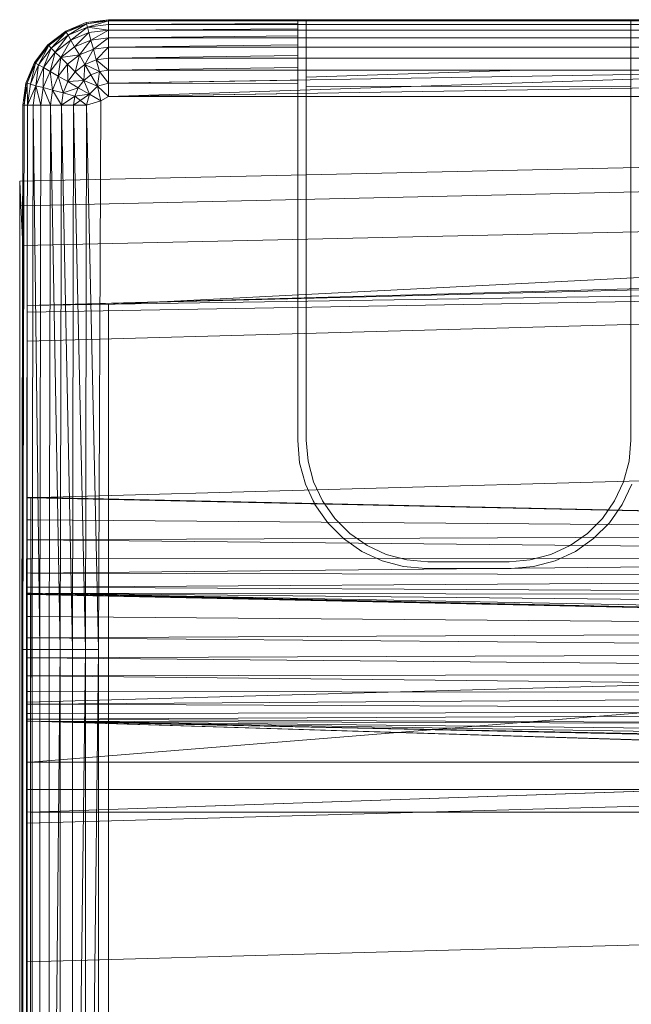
# Model space of a CAD drawing. Header units: metres. Extents: x 397.7 to 427.5, y 12.7 to 28.4.
# Tile 49 of 85: x 407.553 to 407.658, y 26.345 to 26.514. Entities that reach past the tile are written whole.
import ezdxf

# ---------------------------------------------------------------- set-up
doc = ezdxf.new("R2010")
doc.units = ezdxf.units.M
doc.layers.add('A-DETL-____-MBND', color=7, linetype='Continuous', lineweight=18)

# ---------------------------------------------------------------- blocks, each defined once
blk = doc.blocks.new('Family - Inodor P4-153813-07_PCI_P4')
at = {"layer": 'A-DETL-____-MBND', "color": 253, "true_color": 0xaaaaaa}
for p, q in [((0.00789, 0.40094), (0.01142, 0.40241)), ((0.00789, 0.40094), (0.01142, 0.40241)), ((0.00789, 0.40094), (0.01142, 0.40241)), ((0.00789, 0.40094), (0.01142, 0.40241)), ((0.01147, 0.40221), (0.00789, 0.40094)), ((0.00789, 0.40094), (0.01147, 0.40221)), ((0.01147, 0.40221), (0.00799, 0.40077)), ((0.00799, 0.40077), (0.01147, 0.40221)), ((0.00799, 0.40077), (0.01147, 0.40221)), ((0.00829, 0.40025), (0.01147, 0.40221)), ((0.00829, 0.40025), (0.01147, 0.40221)), ((0.01142, 0.40241), (0.01521, 0.40291)), ((0.01142, 0.40241), (0.01521, 0.40291)), ((0.01142, 0.40241), (0.01521, 0.40291)), ((0.01142, 0.40241), (0.01521, 0.40291)), ((0.01147, 0.40221), (0.01142, 0.40241)), ((0.01147, 0.40221), (0.01142, 0.40241)), ((0.01147, 0.40221), (0.01142, 0.40241)), ((0.01147, 0.40221), (0.01521, 0.40291)), ((0.01147, 0.40221), (0.01521, 0.40291)), ((0.01521, 0.40271), (0.01147, 0.40221)), ((0.01521, 0.40271), (0.01147, 0.40221)), ((0.01147, 0.40221), (0.01521, 0.40271)), ((0.01163, 0.40164), (0.01147, 0.40221)), ((0.01163, 0.40164), (0.01147, 0.40221)), ((0.01163, 0.40164), (0.01147, 0.40221)), ((0.01163, 0.40164), (0.01521, 0.40271)), ((0.01163, 0.40164), (0.01521, 0.40271)), ((0.01521, 0.40211), (0.01163, 0.40164)), ((0.01521, 0.40211), (0.01163, 0.40164)), ((0.01163, 0.40164), (0.01521, 0.40211)), ((0.01521, 0.40271), (0.01521, 0.40291)), ((0.01521, 0.40291), (0.15024, 0.40291)), ((0.01521, 0.40291), (0.15024, 0.40291)), ((0.01521, 0.40291), (0.15024, 0.40291)), ((0.15024, 0.40291), (0.01521, 0.40291)), ((0.01521, 0.40291), (0.01521, 0.40271)), ((0.01521, 0.40271), (0.01521, 0.40291)), ((0.01521, 0.40271), (0.04768, 0.40275)), ((0.01521, 0.40271), (0.04768, 0.40275)), ((0.15024, 0.40271), (0.01521, 0.40271)), ((0.01521, 0.40211), (0.01521, 0.40271)), ((0.04768, 0.40271), (0.01521, 0.40271)), ((0.01521, 0.40211), (0.01521, 0.40271)), ((0.01521, 0.40271), (0.04768, 0.40271)), ((0.01521, 0.40211), (0.01521, 0.40271)), ((0.01521, 0.40211), (0.04768, 0.40225)), ((0.01521, 0.40211), (0.04768, 0.40225)), ((0.15024, 0.40211), (0.01521, 0.40211)), ((0.01521, 0.40114), (0.01521, 0.40211)), ((0.04768, 0.40211), (0.01521, 0.40211)), ((0.01521, 0.40114), (0.01521, 0.40211)), ((0.01521, 0.40211), (0.04768, 0.40211)), ((0.01521, 0.40114), (0.01521, 0.40211)), ((0.10628, 0.4029), (0.04768, 0.4029)), ((0.04768, 0.4029), (0.04768, 0.40275)), ((0.04768, 0.40271), (0.04768, 0.40275)), ((0.04768, 0.40225), (0.04768, 0.40271)), ((0.04768, 0.40211), (0.04768, 0.40225)), ((0.04768, 0.40137), (0.04768, 0.40211)), ((0.04914, 0.40281), (0.04914, 0.33079)), ((0.04914, 0.40271), (0.04914, 0.40281)), ((0.04914, 0.40281), (0.10482, 0.40281)), ((0.04914, 0.40211), (0.04914, 0.40271)), ((0.10482, 0.40271), (0.04914, 0.40271)), ((0.04914, 0.40114), (0.04914, 0.40211)), ((0.10482, 0.40211), (0.04914, 0.40211)), ((0.10482, 0.33079), (0.10482, 0.40281)), ((0.10482, 0.40281), (0.10482, 0.40271)), ((0.10482, 0.40271), (0.10482, 0.40211)), ((0.10482, 0.40211), (0.10482, 0.40114)), ((0.00485, 0.39862), (0.00789, 0.40094)), ((0.00485, 0.39862), (0.00789, 0.40094)), ((0.00485, 0.39862), (0.00789, 0.40094)), ((0.00485, 0.39862), (0.00789, 0.40094)), ((0.00799, 0.40077), (0.00485, 0.39862)), ((0.00485, 0.39862), (0.00799, 0.40077)), ((0.00799, 0.40077), (0.005, 0.39847)), ((0.005, 0.39847), (0.00799, 0.40077)), ((0.005, 0.39847), (0.00799, 0.40077)), ((0.00542, 0.39805), (0.00799, 0.40077)), ((0.00542, 0.39805), (0.00799, 0.40077)), ((0.00799, 0.40077), (0.00789, 0.40094)), ((0.00799, 0.40077), (0.00789, 0.40094)), ((0.00799, 0.40077), (0.00789, 0.40094)), ((0.00829, 0.40025), (0.00799, 0.40077)), ((0.00829, 0.40025), (0.00799, 0.40077)), ((0.00829, 0.40025), (0.00799, 0.40077)), ((0.01163, 0.40164), (0.00829, 0.40025)), ((0.01163, 0.40164), (0.00829, 0.40025)), ((0.00829, 0.40025), (0.01163, 0.40164)), ((0.00877, 0.39941), (0.01163, 0.40164)), ((0.00877, 0.39941), (0.01163, 0.40164)), ((0.01188, 0.4007), (0.00877, 0.39941)), ((0.01188, 0.4007), (0.00877, 0.39941)), ((0.00877, 0.39941), (0.01188, 0.4007)), ((0.00943, 0.39827), (0.01188, 0.4007)), ((0.00943, 0.39827), (0.01188, 0.4007)), ((0.01188, 0.4007), (0.01163, 0.40164)), ((0.01521, 0.40114), (0.01163, 0.40164)), ((0.01521, 0.40114), (0.01163, 0.40164)), ((0.01188, 0.4007), (0.01163, 0.40164)), ((0.01188, 0.4007), (0.01163, 0.40164)), ((0.01521, 0.40114), (0.01188, 0.4007)), ((0.01521, 0.40114), (0.01188, 0.4007)), ((0.01188, 0.4007), (0.01521, 0.40114)), ((0.01222, 0.39942), (0.01188, 0.4007)), ((0.01222, 0.39942), (0.01188, 0.4007)), ((0.01222, 0.39942), (0.01188, 0.4007)), ((0.01222, 0.39942), (0.01521, 0.40114)), ((0.01222, 0.39942), (0.01521, 0.40114)), ((0.01521, 0.40114), (0.04768, 0.40137)), ((0.01521, 0.40114), (0.04768, 0.40137)), ((0.15024, 0.40114), (0.01521, 0.40114)), ((0.01521, 0.39982), (0.01521, 0.40114)), ((0.04768, 0.40114), (0.01521, 0.40114)), ((0.01521, 0.39982), (0.01521, 0.40114)), ((0.01521, 0.40114), (0.04768, 0.40114)), ((0.01521, 0.39982), (0.01521, 0.40114)), ((0.04768, 0.40114), (0.04768, 0.40137)), ((0.04768, 0.40013), (0.04768, 0.40114)), ((0.04914, 0.39982), (0.04914, 0.40114)), ((0.10482, 0.40114), (0.04914, 0.40114)), ((0.10482, 0.40114), (0.10482, 0.39982)), ((0.00253, 0.39558), (0.00485, 0.39862)), ((0.00253, 0.39558), (0.00485, 0.39862)), ((0.00253, 0.39558), (0.00485, 0.39862)), ((0.00253, 0.39558), (0.00485, 0.39862)), ((0.0027, 0.39548), (0.00485, 0.39862)), ((0.0027, 0.39548), (0.00485, 0.39862)), ((0.005, 0.39847), (0.00485, 0.39862)), ((0.005, 0.39847), (0.00485, 0.39862)), ((0.005, 0.39847), (0.00485, 0.39862)), ((0.00829, 0.40025), (0.00542, 0.39805)), ((0.00829, 0.40025), (0.00542, 0.39805)), ((0.00542, 0.39805), (0.00829, 0.40025)), ((0.00611, 0.39736), (0.00829, 0.40025)), ((0.00611, 0.39736), (0.00829, 0.40025)), ((0.00877, 0.39941), (0.00611, 0.39736)), ((0.00877, 0.39941), (0.00611, 0.39736)), ((0.00611, 0.39736), (0.00877, 0.39941)), ((0.00704, 0.39643), (0.00877, 0.39941)), ((0.00704, 0.39643), (0.00877, 0.39941)), ((0.00877, 0.39941), (0.00829, 0.40025)), ((0.00877, 0.39941), (0.00829, 0.40025)), ((0.00877, 0.39941), (0.00829, 0.40025)), ((0.00943, 0.39827), (0.00877, 0.39941)), ((0.00943, 0.39827), (0.00877, 0.39941)), ((0.00943, 0.39827), (0.00877, 0.39941)), ((0.01222, 0.39942), (0.00943, 0.39827)), ((0.01222, 0.39942), (0.00943, 0.39827)), ((0.00943, 0.39827), (0.01222, 0.39942)), ((0.01025, 0.39686), (0.01222, 0.39942)), ((0.01025, 0.39686), (0.01222, 0.39942)), ((0.01521, 0.39982), (0.01222, 0.39942)), ((0.01521, 0.39982), (0.01222, 0.39942)), ((0.01222, 0.39942), (0.01521, 0.39982)), ((0.01264, 0.39785), (0.01222, 0.39942)), ((0.01264, 0.39785), (0.01222, 0.39942)), ((0.01264, 0.39785), (0.01222, 0.39942)), ((0.01264, 0.39785), (0.01521, 0.39982)), ((0.01264, 0.39785), (0.01521, 0.39982)), ((0.01521, 0.39982), (0.04768, 0.40013)), ((0.01521, 0.39982), (0.04768, 0.40013)), ((0.15024, 0.39982), (0.01521, 0.39982)), ((0.01521, 0.39819), (0.01521, 0.39982)), ((0.04768, 0.39982), (0.01521, 0.39982)), ((0.01521, 0.39819), (0.01521, 0.39982)), ((0.01521, 0.39982), (0.04768, 0.39982)), ((0.01521, 0.39819), (0.01521, 0.39982)), ((0.04768, 0.39982), (0.04768, 0.40013)), ((0.04768, 0.39858), (0.04768, 0.39982)), ((0.04914, 0.39819), (0.04914, 0.39982)), ((0.10482, 0.39982), (0.04914, 0.39982)), ((0.10482, 0.39982), (0.10482, 0.39819)), ((0.005, 0.39847), (0.0027, 0.39548)), ((0.005, 0.39847), (0.0027, 0.39548)), ((0.0027, 0.39548), (0.005, 0.39847)), ((0.00322, 0.39518), (0.005, 0.39847)), ((0.00322, 0.39518), (0.005, 0.39847)), ((0.00542, 0.39805), (0.00322, 0.39518)), ((0.00542, 0.39805), (0.00322, 0.39518)), ((0.00322, 0.39518), (0.00542, 0.39805)), ((0.00406, 0.3947), (0.00542, 0.39805)), ((0.00406, 0.3947), (0.00542, 0.39805)), ((0.00611, 0.39736), (0.00406, 0.3947)), ((0.00611, 0.39736), (0.00406, 0.3947)), ((0.00406, 0.3947), (0.00611, 0.39736)), ((0.00542, 0.39805), (0.005, 0.39847)), ((0.00542, 0.39805), (0.005, 0.39847)), ((0.00542, 0.39805), (0.005, 0.39847)), ((0.0052, 0.39404), (0.00611, 0.39736)), ((0.0052, 0.39404), (0.00611, 0.39736)), ((0.00611, 0.39736), (0.00542, 0.39805)), ((0.00611, 0.39736), (0.00542, 0.39805)), ((0.00611, 0.39736), (0.00542, 0.39805)), ((0.00704, 0.39643), (0.00611, 0.39736)), ((0.00704, 0.39643), (0.00611, 0.39736)), ((0.00704, 0.39643), (0.00611, 0.39736)), ((0.00943, 0.39827), (0.00704, 0.39643)), ((0.00943, 0.39827), (0.00704, 0.39643)), ((0.00704, 0.39643), (0.00943, 0.39827)), ((0.01025, 0.39686), (0.00943, 0.39827)), ((0.01025, 0.39686), (0.00943, 0.39827)), ((0.01025, 0.39686), (0.00943, 0.39827)), ((0.01264, 0.39785), (0.01025, 0.39686)), ((0.01264, 0.39785), (0.01025, 0.39686)), ((0.01025, 0.39686), (0.01264, 0.39785)), ((0.01119, 0.39523), (0.01264, 0.39785)), ((0.01119, 0.39523), (0.01264, 0.39785)), ((0.01521, 0.39819), (0.01264, 0.39785)), ((0.01521, 0.39819), (0.01264, 0.39785)), ((0.01264, 0.39785), (0.01521, 0.39819)), ((0.01313, 0.39603), (0.01264, 0.39785)), ((0.01313, 0.39603), (0.01264, 0.39785)), ((0.01313, 0.39603), (0.01264, 0.39785)), ((0.01313, 0.39603), (0.01521, 0.39819)), ((0.01313, 0.39603), (0.01521, 0.39819)), ((0.01521, 0.39819), (0.04768, 0.39858)), ((0.01521, 0.39819), (0.04768, 0.39858)), ((0.15024, 0.39819), (0.01521, 0.39819)), ((0.01521, 0.39631), (0.01521, 0.39819)), ((0.04768, 0.39819), (0.01521, 0.39819)), ((0.01521, 0.39631), (0.01521, 0.39819)), ((0.01521, 0.39819), (0.04768, 0.39819)), ((0.01521, 0.39631), (0.01521, 0.39819)), ((0.04768, 0.39819), (0.04768, 0.39858)), ((0.04768, 0.39676), (0.04768, 0.39819)), ((0.04914, 0.39631), (0.04914, 0.39819)), ((0.10482, 0.39819), (0.04914, 0.39819)), ((0.10482, 0.39819), (0.10482, 0.39631)), ((0.00106, 0.39205), (0.00253, 0.39558)), ((0.00106, 0.39205), (0.00253, 0.39558)), ((0.00106, 0.39205), (0.00253, 0.39558)), ((0.00106, 0.39205), (0.00253, 0.39558)), ((0.00126, 0.392), (0.00253, 0.39558)), ((0.00126, 0.392), (0.00253, 0.39558)), ((0.0027, 0.39548), (0.00126, 0.392)), ((0.0027, 0.39548), (0.00126, 0.392)), ((0.00126, 0.392), (0.0027, 0.39548)), ((0.00183, 0.39184), (0.0027, 0.39548)), ((0.00183, 0.39184), (0.0027, 0.39548)), ((0.0027, 0.39548), (0.00253, 0.39558)), ((0.0027, 0.39548), (0.00253, 0.39558)), ((0.0027, 0.39548), (0.00253, 0.39558)), ((0.00322, 0.39518), (0.0027, 0.39548)), ((0.00322, 0.39518), (0.0027, 0.39548)), ((0.00322, 0.39518), (0.0027, 0.39548)), ((0.00704, 0.39643), (0.0052, 0.39404)), ((0.00704, 0.39643), (0.0052, 0.39404)), ((0.0052, 0.39404), (0.00704, 0.39643)), ((0.00661, 0.39322), (0.00704, 0.39643)), ((0.00661, 0.39322), (0.00704, 0.39643)), ((0.00819, 0.39528), (0.00661, 0.39322)), ((0.00819, 0.39528), (0.00661, 0.39322)), ((0.00661, 0.39322), (0.00819, 0.39528)), ((0.01025, 0.39686), (0.00704, 0.39643)), ((0.00704, 0.39643), (0.01025, 0.39686)), ((0.00819, 0.39528), (0.00704, 0.39643)), ((0.00819, 0.39528), (0.00704, 0.39643)), ((0.00819, 0.39528), (0.00704, 0.39643)), ((0.01025, 0.39686), (0.00819, 0.39528)), ((0.00819, 0.39528), (0.01025, 0.39686)), ((0.00819, 0.39528), (0.01025, 0.39686)), ((0.00952, 0.39395), (0.00819, 0.39528)), ((0.00952, 0.39395), (0.00819, 0.39528)), ((0.00952, 0.39395), (0.00819, 0.39528)), ((0.00824, 0.39228), (0.00819, 0.39528)), ((0.00824, 0.39228), (0.00819, 0.39528)), ((0.00952, 0.39395), (0.01025, 0.39686)), ((0.00952, 0.39395), (0.01025, 0.39686)), ((0.01119, 0.39523), (0.01025, 0.39686)), ((0.01119, 0.39523), (0.01025, 0.39686)), ((0.01119, 0.39523), (0.01025, 0.39686)), ((0.01313, 0.39603), (0.01119, 0.39523)), ((0.01313, 0.39603), (0.01119, 0.39523)), ((0.01119, 0.39523), (0.01313, 0.39603)), ((0.01521, 0.39631), (0.01313, 0.39603)), ((0.01521, 0.39631), (0.01313, 0.39603)), ((0.01313, 0.39603), (0.01521, 0.39631)), ((0.01313, 0.39603), (0.01367, 0.39402)), ((0.01521, 0.39423), (0.01313, 0.39603)), ((0.01367, 0.39402), (0.01313, 0.39603)), ((0.01521, 0.39423), (0.01313, 0.39603)), ((0.01367, 0.39402), (0.01313, 0.39603)), ((0.01521, 0.39631), (0.04768, 0.39676)), ((0.01521, 0.39631), (0.04768, 0.39676)), ((0.15024, 0.39631), (0.01521, 0.39631)), ((0.01521, 0.39423), (0.01521, 0.39631)), ((0.04768, 0.39631), (0.01521, 0.39631)), ((0.01521, 0.39423), (0.01521, 0.39631)), ((0.01521, 0.39631), (0.04768, 0.39631)), ((0.01521, 0.39423), (0.01521, 0.39631)), ((0.04768, 0.39631), (0.04768, 0.39676)), ((0.04768, 0.39473), (0.04768, 0.39631)), ((0.04914, 0.39423), (0.04914, 0.39631)), ((0.10482, 0.39631), (0.04914, 0.39631)), ((0.10482, 0.39631), (0.10482, 0.39424)), ((0.00322, 0.39518), (0.00183, 0.39184)), ((0.00322, 0.39518), (0.00183, 0.39184)), ((0.00183, 0.39184), (0.00322, 0.39518)), ((0.00277, 0.39159), (0.00322, 0.39518)), ((0.00277, 0.39159), (0.00322, 0.39518)), ((0.00406, 0.3947), (0.00277, 0.39159)), ((0.00406, 0.3947), (0.00277, 0.39159)), ((0.00277, 0.39159), (0.00406, 0.3947)), ((0.00406, 0.3947), (0.00322, 0.39518)), ((0.00406, 0.3947), (0.00322, 0.39518)), ((0.00406, 0.3947), (0.00322, 0.39518)), ((0.00405, 0.39125), (0.00406, 0.3947)), ((0.00405, 0.39125), (0.00406, 0.3947)), ((0.0052, 0.39404), (0.00405, 0.39125)), ((0.0052, 0.39404), (0.00405, 0.39125)), ((0.00405, 0.39125), (0.0052, 0.39404)), ((0.0052, 0.39404), (0.00406, 0.3947)), ((0.0052, 0.39404), (0.00406, 0.3947)), ((0.0052, 0.39404), (0.00406, 0.3947)), ((0.00661, 0.39322), (0.0052, 0.39404)), ((0.00661, 0.39322), (0.0052, 0.39404)), ((0.00661, 0.39322), (0.0052, 0.39404)), ((0.00562, 0.39083), (0.0052, 0.39404)), ((0.00562, 0.39083), (0.0052, 0.39404)), ((0.00952, 0.39395), (0.00824, 0.39228)), ((0.00952, 0.39395), (0.00824, 0.39228)), ((0.00824, 0.39228), (0.00952, 0.39395)), ((0.01119, 0.39523), (0.00952, 0.39395)), ((0.01119, 0.39523), (0.00952, 0.39395)), ((0.00952, 0.39395), (0.01119, 0.39523)), ((0.01099, 0.39248), (0.00952, 0.39395)), ((0.01099, 0.39248), (0.00952, 0.39395)), ((0.01099, 0.39248), (0.00952, 0.39395)), ((0.01099, 0.39248), (0.01119, 0.39523)), ((0.01099, 0.39248), (0.01119, 0.39523)), ((0.01223, 0.39343), (0.01119, 0.39523)), ((0.01367, 0.39402), (0.01119, 0.39523)), ((0.01367, 0.39402), (0.01119, 0.39523)), ((0.01223, 0.39343), (0.01119, 0.39523)), ((0.01223, 0.39343), (0.01119, 0.39523)), ((0.01367, 0.39402), (0.01223, 0.39343)), ((0.01367, 0.39402), (0.01223, 0.39343)), ((0.01223, 0.39343), (0.01367, 0.39402)), ((0.01367, 0.39402), (0.01334, 0.39151)), ((0.01334, 0.39151), (0.01367, 0.39402)), ((0.01334, 0.39151), (0.01367, 0.39402)), ((0.01521, 0.39423), (0.01367, 0.39402)), ((0.01521, 0.39423), (0.01367, 0.39402)), ((0.01367, 0.39402), (0.01521, 0.39423)), ((0.01521, 0.39201), (0.01367, 0.39402)), ((0.01521, 0.39201), (0.01367, 0.39402)), ((0.01521, 0.39201), (0.01367, 0.39402)), ((0.01521, 0.39423), (0.04768, 0.39473)), ((0.01521, 0.39423), (0.04768, 0.39473)), ((0.15024, 0.39423), (0.01521, 0.39423)), ((0.01521, 0.39201), (0.01521, 0.39423)), ((0.15024, 0.39423), (0.01521, 0.39201)), ((0.15024, 0.39423), (0.01521, 0.38973)), ((0.04768, 0.39423), (0.01521, 0.39423)), ((0.01521, 0.39201), (0.01521, 0.39423)), ((0.01521, 0.39423), (0.04768, 0.39423)), ((0.01521, 0.39201), (0.01521, 0.39423)), ((0.04768, 0.39423), (0.04768, 0.39473)), ((0.04768, 0.39254), (0.04768, 0.39423)), ((0.04914, 0.39307), (0.04914, 0.39423)), ((0.08581, 0.39423), (0.04914, 0.39307)), ((0.08581, 0.39423), (0.04914, 0.39423)), ((0.10482, 0.39424), (0.08581, 0.39423)), ((0.10482, 0.39424), (0.10482, 0.39149)), ((0.00056, 0.38826), (0.00106, 0.39205)), ((0.00056, 0.38826), (0.00106, 0.39205)), ((0.00056, 0.38826), (0.00106, 0.39205)), ((0.00056, 0.38826), (0.00106, 0.39205)), ((0.00076, 0.38826), (0.00106, 0.39205)), ((0.00076, 0.38826), (0.00106, 0.39205)), ((0.00126, 0.392), (0.00076, 0.38826)), ((0.00126, 0.392), (0.00076, 0.38826)), ((0.00076, 0.38826), (0.00126, 0.392)), ((0.00126, 0.392), (0.00106, 0.39205)), ((0.00126, 0.392), (0.00106, 0.39205)), ((0.00126, 0.392), (0.00106, 0.39205)), ((0.00183, 0.39184), (0.00126, 0.392)), ((0.00183, 0.39184), (0.00126, 0.392)), ((0.00183, 0.39184), (0.00126, 0.392)), ((0.00136, 0.38826), (0.00126, 0.392)), ((0.00136, 0.38826), (0.00126, 0.392)), ((0.00661, 0.39322), (0.00562, 0.39083)), ((0.00661, 0.39322), (0.00562, 0.39083)), ((0.00562, 0.39083), (0.00661, 0.39322)), ((0.00824, 0.39228), (0.00661, 0.39322)), ((0.00824, 0.39228), (0.00661, 0.39322)), ((0.00824, 0.39228), (0.00661, 0.39322)), ((0.00744, 0.39034), (0.00661, 0.39322)), ((0.00744, 0.39034), (0.00661, 0.39322)), ((0.00824, 0.39228), (0.00744, 0.39034)), ((0.00824, 0.39228), (0.00744, 0.39034)), ((0.00744, 0.39034), (0.00824, 0.39228)), ((0.01099, 0.39248), (0.00824, 0.39228)), ((0.00824, 0.39228), (0.01099, 0.39248)), ((0.01004, 0.39124), (0.00824, 0.39228)), ((0.01004, 0.39124), (0.00824, 0.39228)), ((0.01004, 0.39124), (0.00824, 0.39228)), ((0.01099, 0.39248), (0.01004, 0.39124)), ((0.01004, 0.39124), (0.01099, 0.39248)), ((0.01004, 0.39124), (0.01099, 0.39248)), ((0.01223, 0.39343), (0.01099, 0.39248)), ((0.01223, 0.39343), (0.01099, 0.39248)), ((0.01099, 0.39248), (0.01223, 0.39343)), ((0.01334, 0.39151), (0.01099, 0.39248)), ((0.01196, 0.39013), (0.01099, 0.39248)), ((0.01334, 0.39151), (0.01099, 0.39248)), ((0.01196, 0.39013), (0.01099, 0.39248)), ((0.01334, 0.39151), (0.01099, 0.39248)), ((0.01196, 0.39013), (0.01099, 0.39248)), ((0.01334, 0.39151), (0.01223, 0.39343)), ((0.01334, 0.39151), (0.01223, 0.39343)), ((0.01334, 0.39151), (0.01223, 0.39343)), ((0.01521, 0.39201), (0.01334, 0.39151)), ((0.01521, 0.39201), (0.01334, 0.39151)), ((0.01334, 0.39151), (0.01521, 0.39201)), ((0.01521, 0.39201), (0.04768, 0.39254)), ((0.01521, 0.39201), (0.04768, 0.39254)), ((0.01521, 0.38973), (0.01521, 0.39201)), ((0.04768, 0.39198), (0.01521, 0.39201)), ((0.01521, 0.38973), (0.01521, 0.39201)), ((0.01521, 0.39201), (0.04768, 0.39198)), ((0.01521, 0.38973), (0.01521, 0.39201)), ((0.15121, 0.39188), (0.01521, 0.38973)), ((0.04768, 0.39198), (0.04768, 0.39254)), ((0.04768, 0.39024), (0.04768, 0.39198)), ((0.04914, 0.39144), (0.04914, 0.39307)), ((0.00183, 0.39184), (0.00136, 0.38826)), ((0.00183, 0.39184), (0.00136, 0.38826)), ((0.00136, 0.38826), (0.00183, 0.39184)), ((0.00277, 0.39159), (0.00136, 0.38826)), ((0.00136, 0.38826), (0.00277, 0.39159)), ((0.00277, 0.39159), (0.00183, 0.39184)), ((0.00277, 0.39159), (0.00183, 0.39184)), ((0.00277, 0.39159), (0.00183, 0.39184)), ((0.00277, 0.39159), (0.00233, 0.38826)), ((0.00233, 0.38826), (0.00277, 0.39159)), ((0.00233, 0.38826), (0.00277, 0.39159)), ((0.00405, 0.39125), (0.00277, 0.39159)), ((0.00405, 0.39125), (0.00277, 0.39159)), ((0.00405, 0.39125), (0.00277, 0.39159)), ((0.00365, 0.38826), (0.00277, 0.39159)), ((0.00365, 0.38826), (0.00277, 0.39159)), ((0.00405, 0.39125), (0.00365, 0.38826)), ((0.00405, 0.39125), (0.00365, 0.38826)), ((0.00365, 0.38826), (0.00405, 0.39125)), ((0.00562, 0.39083), (0.00405, 0.39125)), ((0.00562, 0.39083), (0.00405, 0.39125)), ((0.00562, 0.39083), (0.00405, 0.39125)), ((0.00528, 0.38826), (0.00405, 0.39125)), ((0.00528, 0.38826), (0.00405, 0.39125)), ((0.00562, 0.39083), (0.00528, 0.38826)), ((0.00562, 0.39083), (0.00528, 0.38826)), ((0.00528, 0.38826), (0.00562, 0.39083)), ((0.00744, 0.39034), (0.00562, 0.39083)), ((0.00744, 0.39034), (0.00562, 0.39083)), ((0.00744, 0.39034), (0.00562, 0.39083)), ((0.00716, 0.38826), (0.00562, 0.39083)), ((0.00716, 0.38826), (0.00562, 0.39083)), ((0.00744, 0.39034), (0.00716, 0.38826)), ((0.00744, 0.39034), (0.00716, 0.38826)), ((0.00716, 0.38826), (0.00744, 0.39034)), ((0.01004, 0.39124), (0.00744, 0.39034)), ((0.00744, 0.39034), (0.01004, 0.39124)), ((0.00945, 0.3898), (0.00744, 0.39034)), ((0.00945, 0.3898), (0.00744, 0.39034)), ((0.00945, 0.3898), (0.00744, 0.39034)), ((0.01004, 0.39124), (0.00945, 0.3898)), ((0.00945, 0.3898), (0.01004, 0.39124)), ((0.00945, 0.3898), (0.01004, 0.39124)), ((0.01196, 0.39013), (0.01004, 0.39124)), ((0.01196, 0.39013), (0.01004, 0.39124)), ((0.01196, 0.39013), (0.01004, 0.39124)), ((0.01334, 0.39151), (0.01196, 0.39013)), ((0.01334, 0.39151), (0.01196, 0.39013)), ((0.01196, 0.39013), (0.01334, 0.39151)), ((0.01521, 0.38973), (0.01334, 0.39151)), ((0.01334, 0.39151), (0.01394, 0.38899)), ((0.01521, 0.38973), (0.01334, 0.39151)), ((0.01394, 0.38899), (0.01334, 0.39151)), ((0.01521, 0.38973), (0.01334, 0.39151)), ((0.01394, 0.38899), (0.01334, 0.39151)), ((0.01521, 0.38973), (0.04768, 0.39024)), ((0.01521, 0.38973), (0.04768, 0.39024)), ((0.04768, 0.38973), (0.04768, 0.39024)), ((0.10482, 0.39149), (0.04914, 0.39144)), ((0.04914, 0.33079), (0.04914, 0.39144)), ((0.10482, 0.39149), (0.10482, 0.33079)), ((0.00945, 0.3898), (0.00716, 0.38826)), ((0.00716, 0.38826), (0.00945, 0.3898)), ((0.01196, 0.39013), (0.00924, 0.38826)), ((0.00945, 0.3898), (0.00924, 0.38826)), ((0.00924, 0.38826), (0.00945, 0.3898)), ((0.00924, 0.38826), (0.00945, 0.3898)), ((0.01196, 0.39013), (0.00945, 0.3898)), ((0.01196, 0.39013), (0.00945, 0.3898)), ((0.01196, 0.39013), (0.00945, 0.3898)), ((0.01146, 0.38826), (0.00945, 0.3898)), ((0.01196, 0.39013), (0.01146, 0.38826)), ((0.01394, 0.38899), (0.01146, 0.38826)), ((0.01394, 0.38899), (0.01146, 0.38826)), ((0.01394, 0.38899), (0.01196, 0.39013)), ((0.01394, 0.38899), (0.01196, 0.39013)), ((0.01354, 0.29485), (0.01394, 0.38899)), ((0.01394, 0.38899), (0.01354, 0.29485)), ((0.01394, 0.38899), (0.01354, 0.29485)), ((0.01521, 0.38973), (0.01394, 0.38899)), ((0.01521, 0.38973), (0.01394, 0.38899)), ((0.01394, 0.38899), (0.01521, 0.38973)), ((0.15024, 0.38973), (0.01521, 0.38973)), ((0.04768, 0.38973), (0.01521, 0.38973)), ((0.01521, 0.38973), (0.04768, 0.38973)), ((0.04768, 0.38917), (0.04768, 0.38973)), ((0.04768, 0.38917), (0.04768, 0.33073)), ((0.00036, 0.29485), (0.00056, 0.38826)), ((0.00036, 0.29485), (0.00056, 0.38826)), ((0.00076, 0.38826), (0.00056, 0.38826)), ((0.00076, 0.38826), (0.00056, 0.29485)), ((0.00056, 0.01465), (0.00056, 0.38826)), ((0.00056, 0.01465), (0.00056, 0.38826)), ((0.00076, 0.38826), (0.00056, 0.38826)), ((0.00076, 0.38826), (0.00056, 0.29485)), ((0.00076, 0.38826), (0.00056, 0.38826)), ((0.00056, 0.29485), (0.00056, 0.38826)), ((0.00056, 0.29485), (0.00056, 0.38826)), ((0.00076, 0.38826), (0.00056, 0.29485)), ((0.00136, 0.38826), (0.00076, 0.38826)), ((0.00136, 0.38826), (0.00076, 0.38826)), ((0.00136, 0.38826), (0.00076, 0.38826)), ((0.00136, 0.38826), (0.00116, 0.29485)), ((0.00136, 0.38826), (0.00116, 0.29485)), ((0.00136, 0.38826), (0.00116, 0.29485)), ((0.00233, 0.38826), (0.00136, 0.38826)), ((0.00233, 0.38826), (0.00136, 0.38826)), ((0.00233, 0.38826), (0.00136, 0.38826)), ((0.00233, 0.38826), (0.00213, 0.29485)), ((0.00233, 0.38826), (0.00213, 0.29485)), ((0.00213, 0.29485), (0.00233, 0.38826)), ((0.00365, 0.38826), (0.00233, 0.38826)), ((0.00365, 0.38826), (0.00233, 0.38826)), ((0.00365, 0.38826), (0.00233, 0.38826)), ((0.00345, 0.29485), (0.00233, 0.38826)), ((0.00345, 0.29485), (0.00233, 0.38826)), ((0.00365, 0.38826), (0.00345, 0.29485)), ((0.00365, 0.38826), (0.00345, 0.29485)), ((0.00365, 0.38826), (0.00345, 0.29485)), ((0.00528, 0.38826), (0.00365, 0.38826)), ((0.00528, 0.38826), (0.00365, 0.38826)), ((0.00528, 0.38826), (0.00365, 0.38826)), ((0.00528, 0.38826), (0.00508, 0.29485)), ((0.00528, 0.38826), (0.00508, 0.29485)), ((0.00508, 0.29485), (0.00528, 0.38826)), ((0.00716, 0.38826), (0.00528, 0.38826)), ((0.00716, 0.38826), (0.00528, 0.38826)), ((0.00716, 0.38826), (0.00528, 0.38826)), ((0.00696, 0.29485), (0.00528, 0.38826)), ((0.00696, 0.29485), (0.00528, 0.38826)), ((0.00716, 0.38826), (0.00696, 0.29485)), ((0.00716, 0.38826), (0.00696, 0.29485)), ((0.00696, 0.29485), (0.00716, 0.38826)), ((0.00924, 0.38826), (0.00716, 0.38826)), ((0.00924, 0.38826), (0.00716, 0.38826)), ((0.00924, 0.38826), (0.00716, 0.38826)), ((0.00904, 0.29485), (0.00716, 0.38826)), ((0.00904, 0.29485), (0.00716, 0.38826)), ((0.00924, 0.38826), (0.00904, 0.29485)), ((0.00924, 0.38826), (0.00904, 0.29485)), ((0.00904, 0.29485), (0.00924, 0.38826)), ((0.01146, 0.38826), (0.00924, 0.38826)), ((0.01146, 0.38826), (0.00924, 0.38826)), ((0.01126, 0.29485), (0.00924, 0.38826)), ((0.01126, 0.29485), (0.00924, 0.38826)), ((0.01146, 0.38826), (0.01126, 0.29485)), ((0.01146, 0.38826), (0.01126, 0.29485)), ((0.01126, 0.29485), (0.01146, 0.38826)), ((0.01354, 0.29485), (0.01146, 0.38826)), ((0.01354, 0.29485), (0.01146, 0.38826)), ((0.01354, 0.29485), (0.01146, 0.38826)), ((0.31954, 0.38234), (0, 0.37522)), ((0.31954, 0.38234), (0, 0.37522)), ((0.31971, 0.37812), (0.00022, 0.371)), ((0.31971, 0.37812), (0.00022, 0.371)), ((0, 0.37522), (0.00022, 0.371)), ((0.00022, 0.371), (0, 0.37522)), ((0, 0.37522), (0, 0.371)), ((0, 0.371), (0, 0.37522)), ((0, 0.371), (0, 0.36417)), ((0, 0.36417), (0, 0.371)), ((0.00022, 0.371), (0.00056, 0.36417)), ((0.00056, 0.36417), (0.00022, 0.371)), ((0.31998, 0.37128), (0.00056, 0.36417)), ((0.31998, 0.37128), (0.00056, 0.36417)), ((0.00127, 0.35389), (0.51095, 0.36797)), ((0.51095, 0.36678), (0.00127, 0.35389)), ((0, 0.36417), (0, 0.03582)), ((0, 0.03582), (0, 0.36417)), ((0.00056, 0.36417), (0.00056, 0.03582)), ((0.00056, 0.03582), (0.00056, 0.36417)), ((0.51095, 0.36184), (0.00127, 0.35389)), ((0.51095, 0.36184), (0.00127, 0.35271)), ((0.51095, 0.36184), (0.00127, 0.34776)), ((0.01521, 0.35403), (0.17966, 0.3624)), ((0.15161, 0.36098), (0.01521, 0.35403)), ((0.00127, 0.35271), (0.00127, 0.35389)), ((0.01521, 0.35403), (0.01521, 0.05064)), ((0.01521, 0.35403), (0.01521, 0.05064)), ((0.00127, 0.34776), (0.00127, 0.35271)), ((0.00127, 0.32087), (0.00127, 0.34776)), ((0.51095, 0.33495), (0.00127, 0.32087)), ((0.04768, 0.33073), (0.04801, 0.32692)), ((0.04914, 0.33079), (0.04946, 0.32716)), ((0.04946, 0.32716), (0.04914, 0.33079)), ((0.1045, 0.32716), (0.10482, 0.33079)), ((0.10482, 0.33079), (0.1045, 0.32716)), ((0.04801, 0.32692), (0.049, 0.32322)), ((0.04946, 0.32716), (0.0504, 0.32365)), ((0.0504, 0.32365), (0.04946, 0.32716)), ((0.10356, 0.32365), (0.1045, 0.32716)), ((0.1045, 0.32716), (0.10356, 0.32365)), ((0.049, 0.32322), (0.05033, 0.32038)), ((0.0504, 0.32365), (0.05194, 0.32035)), ((0.05194, 0.32035), (0.0504, 0.32365)), ((0.10202, 0.32035), (0.10356, 0.32365)), ((0.10356, 0.32365), (0.10202, 0.32035)), ((0.10334, 0.31974), (0.10496, 0.32322)), ((0.00127, 0.3209), (0.00127, 0.32102)), ((0.28182, 0.31489), (0.00127, 0.32102)), ((0.00192, 0.32088), (0.00127, 0.3209)), ((0.00127, 0.3209), (0.00192, 0.32088)), ((0.00127, 0.3209), (0.00127, 0.32089)), ((0.00192, 0.32088), (0.00127, 0.32089)), ((0.00127, 0.32089), (0.00192, 0.32088)), ((0.00127, 0.32089), (0.00127, 0.32088)), ((0.00192, 0.32088), (0.00127, 0.32088)), ((0.00192, 0.32088), (0.00127, 0.32088)), ((0.00127, 0.32088), (0.00127, 0.31714)), ((0.00127, 0.28584), (0.00127, 0.32087)), ((0.00192, 0.32088), (0.28182, 0.31489)), ((0.00192, 0.32088), (0.00192, 0.31713)), ((0.28182, 0.31489), (0.00192, 0.32088)), ((0.00192, 0.31713), (0.00192, 0.32088)), ((0.05033, 0.32038), (0.05048, 0.32006)), ((0.05048, 0.32006), (0.05062, 0.31974)), ((0.05062, 0.31974), (0.05282, 0.31661)), ((0.05194, 0.32035), (0.05403, 0.31737)), ((0.05403, 0.31737), (0.05194, 0.32035)), ((0.09993, 0.31737), (0.10202, 0.32035)), ((0.10202, 0.32035), (0.09993, 0.31737)), ((0.10114, 0.31661), (0.10334, 0.31974)), ((0.00192, 0.31713), (0.00127, 0.31714)), ((0.00127, 0.31714), (0.00192, 0.31713)), ((0.00127, 0.31714), (0.00127, 0.31713)), ((0.00192, 0.31713), (0.00127, 0.31713)), ((0.00127, 0.31713), (0.00192, 0.31713)), ((0.00127, 0.31713), (0.00127, 0.31712)), ((0.00192, 0.31713), (0.00127, 0.31712)), ((0.00192, 0.31713), (0.00127, 0.31712)), ((0.00127, 0.31712), (0.00127, 0.31371)), ((0.28182, 0.31489), (0.00192, 0.31713)), ((0.28182, 0.31489), (0.00192, 0.31713)), ((0.00192, 0.31371), (0.00192, 0.31713)), ((0.00192, 0.31713), (0.00192, 0.31371)), ((0.05282, 0.31661), (0.05553, 0.3139)), ((0.05403, 0.31737), (0.0566, 0.31479)), ((0.0566, 0.31479), (0.05403, 0.31737)), ((0.09736, 0.31479), (0.09993, 0.31737)), ((0.09993, 0.31737), (0.09736, 0.31479)), ((0.09843, 0.3139), (0.10114, 0.31661)), ((0.28182, 0.31489), (0.00192, 0.31371)), ((0.00192, 0.31371), (0.28182, 0.31489)), ((0.0566, 0.31479), (0.05958, 0.31271)), ((0.05958, 0.31271), (0.0566, 0.31479)), ((0.09438, 0.31271), (0.09736, 0.31479)), ((0.09736, 0.31479), (0.09438, 0.31271)), ((0.00192, 0.31371), (0.00127, 0.31371)), ((0.00127, 0.31371), (0.00192, 0.31371)), ((0.00127, 0.31371), (0.00127, 0.31371)), ((0.00192, 0.31371), (0.00127, 0.31371)), ((0.00192, 0.31371), (0.00127, 0.31371)), ((0.00127, 0.31371), (0.00127, 0.31044)), ((0.28181, 0.31079), (0.00192, 0.31371)), ((0.00192, 0.31371), (0.00192, 0.31043)), ((0.28181, 0.31079), (0.00192, 0.31371)), ((0.00192, 0.31043), (0.00192, 0.31371)), ((0.05553, 0.3139), (0.05867, 0.3117)), ((0.05958, 0.31271), (0.06288, 0.31117)), ((0.06288, 0.31117), (0.05958, 0.31271)), ((0.09108, 0.31117), (0.09438, 0.31271)), ((0.09438, 0.31271), (0.09108, 0.31117)), ((0.0953, 0.3117), (0.09843, 0.3139)), ((0.28181, 0.31079), (0.00192, 0.31043)), ((0.00192, 0.30799), (0.28181, 0.31079)), ((0.00192, 0.31043), (0.28181, 0.31079)), ((0.00192, 0.30799), (0.28181, 0.31079)), ((0.05867, 0.3117), (0.06214, 0.31008)), ((0.06288, 0.31117), (0.0664, 0.31023)), ((0.0664, 0.31023), (0.06288, 0.31117)), ((0.08757, 0.31023), (0.09108, 0.31117)), ((0.09108, 0.31117), (0.08757, 0.31023)), ((0.0953, 0.3117), (0.09182, 0.31008)), ((0.00192, 0.31043), (0.00127, 0.31044)), ((0.00192, 0.31043), (0.00127, 0.31044)), ((0.00127, 0.31044), (0.00127, 0.30801)), ((0.00192, 0.31043), (0.00192, 0.30799)), ((0.00192, 0.30799), (0.00192, 0.31043)), ((0.06214, 0.31008), (0.06584, 0.30909)), ((0.0664, 0.31023), (0.07002, 0.30991)), ((0.07002, 0.30991), (0.0664, 0.31023)), ((0.07002, 0.30991), (0.08394, 0.30991)), ((0.08394, 0.30991), (0.07002, 0.30991)), ((0.08394, 0.30991), (0.08757, 0.31023)), ((0.08757, 0.31023), (0.08394, 0.30991)), ((0.08812, 0.30909), (0.09182, 0.31008)), ((0.00192, 0.30799), (0.00127, 0.30801)), ((0.00192, 0.30799), (0.00127, 0.30801)), ((0.00127, 0.30801), (0.00127, 0.30557)), ((0.00192, 0.30799), (0.00192, 0.30554)), ((0.28181, 0.30737), (0.00192, 0.30799)), ((0.28181, 0.30737), (0.00192, 0.30799)), ((0.00192, 0.30554), (0.00192, 0.30799)), ((0.06584, 0.30909), (0.06966, 0.30876)), ((0.08431, 0.30876), (0.06966, 0.30876)), ((0.08431, 0.30876), (0.08812, 0.30909)), ((0.28181, 0.30737), (0.00192, 0.30554)), ((0.00192, 0.30554), (0.28181, 0.30737)), ((0.00192, 0.30554), (0.00127, 0.30557)), ((0.00192, 0.30554), (0.00127, 0.30557)), ((0.00127, 0.30557), (0.00127, 0.30457)), ((0.00192, 0.30454), (0.00127, 0.30457)), ((0.00127, 0.30457), (0.00192, 0.30454)), ((0.00127, 0.30457), (0.00127, 0.30446)), ((0.00192, 0.30454), (0.00127, 0.30446)), ((0.00192, 0.30454), (0.00127, 0.30446)), ((0.00127, 0.30446), (0.00127, 0.27556)), ((0.00127, 0.30433), (0.00127, 0.30443)), ((0.28176, 0.29829), (0.00127, 0.30443)), ((0.00127, 0.30433), (0.00187, 0.30429)), ((0.00127, 0.30433), (0.00127, 0.30431)), ((0.00187, 0.30429), (0.00127, 0.30433)), ((0.00187, 0.30429), (0.00127, 0.30431)), ((0.00127, 0.30431), (0.00187, 0.30429)), ((0.00127, 0.30431), (0.00127, 0.3043)), ((0.00187, 0.30429), (0.00127, 0.3043)), ((0.00127, 0.3043), (0.00187, 0.30429)), ((0.00127, 0.3043), (0.00127, 0.30429)), ((0.00187, 0.30429), (0.00127, 0.30429)), ((0.00187, 0.30429), (0.00127, 0.30429)), ((0.00127, 0.30429), (0.00127, 0.30053)), ((0.00186, 0.27553), (0.00192, 0.30454)), ((0.00192, 0.30454), (0.00186, 0.27553)), ((0.00187, 0.30429), (0.28176, 0.29829)), ((0.00187, 0.30429), (0.00187, 0.30052)), ((0.28176, 0.29829), (0.00187, 0.30429)), ((0.00187, 0.30052), (0.00187, 0.30429)), ((0.00192, 0.30554), (0.00192, 0.30454)), ((0.28181, 0.30409), (0.00192, 0.30554)), ((0.28181, 0.30409), (0.00192, 0.30554)), ((0.00192, 0.30454), (0.00192, 0.30554)), ((0.28181, 0.30409), (0.00192, 0.30454)), ((0.28181, 0.30409), (0.00192, 0.30454)), ((0.28181, 0.30165), (0.00192, 0.30454)), ((0.28181, 0.30165), (0.00192, 0.30454)), ((0.28181, 0.2992), (0.00192, 0.30454)), ((0.28181, 0.2992), (0.00192, 0.30454)), ((0.28175, 0.2982), (0.00192, 0.30454)), ((0.28175, 0.2982), (0.00192, 0.30454)), ((0.00187, 0.30052), (0.00127, 0.30053)), ((0.00127, 0.30053), (0.00187, 0.30052)), ((0.00127, 0.30053), (0.00127, 0.30052)), ((0.00187, 0.30052), (0.00127, 0.30052)), ((0.00187, 0.30052), (0.00127, 0.30052)), ((0.00127, 0.30052), (0.00127, 0.29687)), ((0.51095, 0.29991), (0.00127, 0.28584)), ((0.28176, 0.29829), (0.00187, 0.30052)), ((0.00187, 0.30052), (0.00187, 0.29687)), ((0.28176, 0.29829), (0.00187, 0.30052)), ((0.00187, 0.29687), (0.00187, 0.30052)), ((0.28175, 0.2982), (0.00186, 0.27553)), ((0.00186, 0.27553), (0.28175, 0.2982)), ((0.28176, 0.29829), (0.00187, 0.29687)), ((0.00187, 0.29687), (0.28176, 0.29829)), ((0.00187, 0.29687), (0.00127, 0.29687)), ((0.00127, 0.29687), (0.00187, 0.29687)), ((0.00127, 0.29687), (0.00127, 0.29686)), ((0.00187, 0.29687), (0.00127, 0.29686)), ((0.00127, 0.29686), (0.00187, 0.29687)), ((0.00187, 0.29687), (0.00127, 0.29686)), ((0.00187, 0.29687), (0.00127, 0.29686)), ((0.00127, 0.29686), (0.00127, 0.29686)), ((0.00127, 0.29686), (0.00127, 0.29344)), ((0.28176, 0.29452), (0.00187, 0.29687)), ((0.28176, 0.29452), (0.00187, 0.29687)), ((0.00187, 0.29343), (0.00187, 0.29687)), ((0.00187, 0.29687), (0.00187, 0.29343)), ((0.00056, 0.29485), (0.00036, 0.29485)), ((0.00036, 0.10805), (0.00036, 0.29485)), ((0.00056, 0.29485), (0.00036, 0.29485)), ((0.00056, 0.29485), (0.00036, 0.29485)), ((0.00036, 0.10805), (0.00036, 0.29485)), ((0.00116, 0.29485), (0.00056, 0.29485)), ((0.00056, 0.10805), (0.00056, 0.29485)), ((0.00116, 0.29485), (0.00056, 0.29485)), ((0.00056, 0.29485), (0.00056, 0.10805)), ((0.00116, 0.29485), (0.00056, 0.29485)), ((0.00056, 0.10805), (0.00056, 0.29485)), ((0.00213, 0.29485), (0.00116, 0.29485)), ((0.00116, 0.10805), (0.00116, 0.29485)), ((0.00213, 0.29485), (0.00116, 0.29485)), ((0.00116, 0.29485), (0.00116, 0.10805)), ((0.00213, 0.29485), (0.00116, 0.29485)), ((0.00116, 0.10805), (0.00116, 0.29485)), ((0.28176, 0.29452), (0.00187, 0.29343)), ((0.00187, 0.29343), (0.28176, 0.29452)), ((0.00345, 0.29485), (0.00213, 0.29485)), ((0.00213, 0.10805), (0.00213, 0.29485)), ((0.00345, 0.29485), (0.00213, 0.29485)), ((0.00213, 0.29485), (0.00213, 0.10805)), ((0.00345, 0.29485), (0.00213, 0.29485)), ((0.00213, 0.10805), (0.00213, 0.29485)), ((0.00345, 0.10805), (0.00345, 0.29485)), ((0.00508, 0.29485), (0.00345, 0.29485)), ((0.00345, 0.29485), (0.00345, 0.10805)), ((0.00508, 0.29485), (0.00345, 0.29485)), ((0.00345, 0.10805), (0.00345, 0.29485)), ((0.00508, 0.10805), (0.00508, 0.29485)), ((0.00696, 0.29485), (0.00508, 0.29485)), ((0.00508, 0.29485), (0.00508, 0.10805)), ((0.00696, 0.29485), (0.00508, 0.10805)), ((0.00696, 0.29485), (0.00508, 0.29485)), ((0.00508, 0.10805), (0.00508, 0.29485)), ((0.00508, 0.10805), (0.00696, 0.29485)), ((0.00696, 0.10805), (0.00696, 0.29485)), ((0.00904, 0.29485), (0.00696, 0.29485)), ((0.00904, 0.29485), (0.00696, 0.29485)), ((0.00696, 0.10805), (0.00696, 0.29485)), ((0.00696, 0.10805), (0.00696, 0.29485)), ((0.00904, 0.10805), (0.00904, 0.29485)), ((0.01126, 0.29485), (0.00904, 0.29485)), ((0.00904, 0.29485), (0.00904, 0.10805)), ((0.01126, 0.29485), (0.00904, 0.10805)), ((0.01126, 0.29485), (0.00904, 0.29485)), ((0.00904, 0.10805), (0.00904, 0.29485)), ((0.00904, 0.10805), (0.01126, 0.29485)), ((0.01126, 0.10805), (0.01126, 0.29485)), ((0.01354, 0.29485), (0.01126, 0.29485)), ((0.01354, 0.29485), (0.01126, 0.10805)), ((0.01354, 0.29485), (0.01126, 0.29485)), ((0.01126, 0.10805), (0.01126, 0.29485)), ((0.01126, 0.10805), (0.01126, 0.29485)), ((0.01126, 0.10805), (0.01354, 0.29485)), ((0.01354, 0.10805), (0.01354, 0.29485)), ((0.01354, 0.29485), (0.01354, 0.10805)), ((0.01354, 0.10805), (0.01354, 0.29485)), ((0.00187, 0.29343), (0.00127, 0.29344)), ((0.00127, 0.29344), (0.00187, 0.29343)), ((0.00127, 0.29344), (0.00127, 0.29343)), ((0.00187, 0.29343), (0.00127, 0.29343)), ((0.00127, 0.29343), (0.00187, 0.29343)), ((0.00127, 0.29343), (0.00127, 0.29343)), ((0.00187, 0.29343), (0.00127, 0.29343)), ((0.00187, 0.29343), (0.00127, 0.29343)), ((0.00127, 0.29343), (0.00127, 0.29034)), ((0.28176, 0.29086), (0.00187, 0.29343)), ((0.00187, 0.29343), (0.00187, 0.29033)), ((0.28176, 0.29086), (0.00187, 0.29343)), ((0.00187, 0.29033), (0.00187, 0.29343)), ((0.28176, 0.29086), (0.00187, 0.29033)), ((0.00187, 0.29033), (0.28176, 0.29086)), ((0.00187, 0.29033), (0.00127, 0.29034)), ((0.00127, 0.29034), (0.00187, 0.29033)), ((0.00187, 0.29033), (0.00127, 0.29034)), ((0.00187, 0.29033), (0.00127, 0.29034)), ((0.00127, 0.29034), (0.00127, 0.28767)), ((0.00187, 0.29033), (0.00187, 0.28766)), ((0.28176, 0.28743), (0.00187, 0.29033)), ((0.28176, 0.28743), (0.00187, 0.29033)), ((0.00187, 0.28766), (0.00187, 0.29033)), ((0.00187, 0.28766), (0.00127, 0.28767)), ((0.00187, 0.28766), (0.00127, 0.28767)), ((0.00127, 0.28767), (0.00127, 0.28551)), ((0.00187, 0.28766), (0.00187, 0.28548)), ((0.28176, 0.28743), (0.00187, 0.28766)), ((0.28176, 0.28743), (0.00187, 0.28766)), ((0.00187, 0.28548), (0.00187, 0.28766)), ((0.28176, 0.28743), (0.00187, 0.28548)), ((0.00187, 0.28548), (0.28176, 0.28743)), ((0.00127, 0.26508), (0.00127, 0.28584)), ((0.00187, 0.28548), (0.00127, 0.28551)), ((0.00187, 0.28548), (0.00127, 0.28551)), ((0.00127, 0.28551), (0.00127, 0.28391)), ((0.00187, 0.28548), (0.00187, 0.28388)), ((0.28176, 0.28433), (0.00187, 0.28548)), ((0.28176, 0.28433), (0.00187, 0.28548)), ((0.00187, 0.28388), (0.00187, 0.28548)), ((0.00187, 0.28388), (0.00127, 0.28391)), ((0.00187, 0.28388), (0.00127, 0.28391)), ((0.00127, 0.28391), (0.00127, 0.28293)), ((0.28176, 0.28433), (0.00187, 0.28388)), ((0.00187, 0.2829), (0.28176, 0.28433)), ((0.00187, 0.28388), (0.28176, 0.28433)), ((0.00187, 0.2829), (0.28176, 0.28433)), ((0.00187, 0.28388), (0.00187, 0.2829)), ((0.00187, 0.2829), (0.00187, 0.28388)), ((0.00187, 0.2829), (0.00127, 0.28293)), ((0.00187, 0.2829), (0.00127, 0.28293)), ((0.00127, 0.28293), (0.00127, 0.28262)), ((0.00127, 0.28262), (0.00187, 0.28259)), ((0.00127, 0.28262), (0.00127, 0.28257)), ((0.00187, 0.28259), (0.00127, 0.28262)), ((0.00127, 0.11722), (0.00127, 0.28262)), ((0.00187, 0.28259), (0.00127, 0.28262)), ((0.00187, 0.28259), (0.00127, 0.28257)), ((0.00187, 0.28259), (0.00127, 0.28257)), ((0.00127, 0.28257), (0.00127, 0.26701)), ((0.00186, 0.26697), (0.00187, 0.28259)), ((0.00187, 0.28259), (0.00186, 0.26697)), ((0.00187, 0.2829), (0.00187, 0.28259)), ((0.28176, 0.28165), (0.00187, 0.2829)), ((0.28176, 0.28165), (0.00187, 0.2829)), ((0.00187, 0.28259), (0.00187, 0.2829)), ((0.51154, 0.26697), (0.00187, 0.28259)), ((0.28176, 0.27659), (0.00187, 0.28259)), ((0.28176, 0.27659), (0.00187, 0.28259)), ((0.52327, 0.26645), (0.00187, 0.28259)), ((0.51154, 0.26697), (0.00187, 0.28259)), ((0.00187, 0.28259), (0.28176, 0.27659)), ((0.28176, 0.28165), (0.00187, 0.28259)), ((0.28176, 0.28165), (0.00187, 0.28259)), ((0.28176, 0.27948), (0.00187, 0.28259)), ((0.28176, 0.27948), (0.00187, 0.28259)), ((0.28176, 0.27788), (0.00187, 0.28259)), ((0.28176, 0.27788), (0.00187, 0.28259)), ((0.28176, 0.2769), (0.00187, 0.28259)), ((0.28176, 0.2769), (0.00187, 0.28259)), ((0.28176, 0.27659), (0.00187, 0.28259)), ((0.51095, 0.27916), (0.00127, 0.26508)), ((0.00186, 0.27553), (0.00127, 0.27556)), ((0.00127, 0.27556), (0.00186, 0.27553)), ((0.00127, 0.27556), (0.00127, 0.27555)), ((0.00186, 0.27553), (0.00127, 0.27555)), ((0.00127, 0.27555), (0.00186, 0.27553)), ((0.00127, 0.27555), (0.00127, 0.27553)), ((0.00186, 0.27553), (0.00127, 0.27553)), ((0.00186, 0.27553), (0.00127, 0.27553)), ((0.00127, 0.27553), (0.00127, 0.27088)), ((0.28176, 0.27659), (0.00186, 0.26697)), ((0.00186, 0.26697), (0.28176, 0.27659)), ((0.28176, 0.27553), (0.00186, 0.27553)), ((0.00186, 0.27553), (0.00186, 0.27086)), ((0.28176, 0.27553), (0.00186, 0.27553)), ((0.00186, 0.27086), (0.00186, 0.27553)), ((0.00186, 0.27086), (0.00127, 0.27088)), ((0.00186, 0.27086), (0.00127, 0.27088)), ((0.00127, 0.27088), (0.00127, 0.267)), ((0.00186, 0.27086), (0.00186, 0.26697)), ((0.00186, 0.27086), (0.28176, 0.27086)), ((0.28176, 0.27086), (0.00186, 0.27086)), ((0.00186, 0.27086), (0.00186, 0.26697)), ((0.00186, 0.26697), (0.00127, 0.26701)), ((0.00127, 0.13284), (0.00127, 0.26701)), ((0.00186, 0.26697), (0.00127, 0.26701)), ((0.00186, 0.26697), (0.00127, 0.267)), ((0.00186, 0.26697), (0.00127, 0.267)), ((0.00127, 0.267), (0.00127, 0.13339)), ((0.00186, 0.26697), (0.00186, 0.13288)), ((0.28176, 0.26697), (0.00186, 0.26697)), ((0.28176, 0.26697), (0.00186, 0.26697)), ((0.00186, 0.13288), (0.00186, 0.26697)), ((0.28176, 0.26697), (0.00186, 0.26697)), ((0.00186, 0.13288), (0.00186, 0.26697)), ((0.00186, 0.13288), (0.00186, 0.26697)), ((0.28176, 0.26697), (0.00186, 0.26697)), ((0.00127, 0.24131), (0.00127, 0.26508)), ((0.51095, 0.25539), (0.00127, 0.24131)), ((0.00127, 0.2159), (0.00127, 0.24131))]:
    blk.add_line(p, q, dxfattribs=at)
blk = doc.blocks.new('LONDR55-XX_ZZ-ARQ-CAA-M3D-Londres55_ifc-1-07_PCI_P4')
at = {"layer": 'A-DETL-____-MBND', "color": 253, "lineweight": 18, "true_color": 0xaaaaaa}
blk.add_blockref('Family - Inodor P4-153813-07_PCI_P4', (407.55268, 26.11126), dxfattribs=at)

msp = doc.modelspace()

# ---------------------------------------------------------------- block references
at = {"lineweight": 5}
msp.add_blockref('LONDR55-XX_ZZ-ARQ-CAA-M3D-Londres55_ifc-1-07_PCI_P4', (0, 0), dxfattribs=at)

doc.saveas('drawing.dxf')
